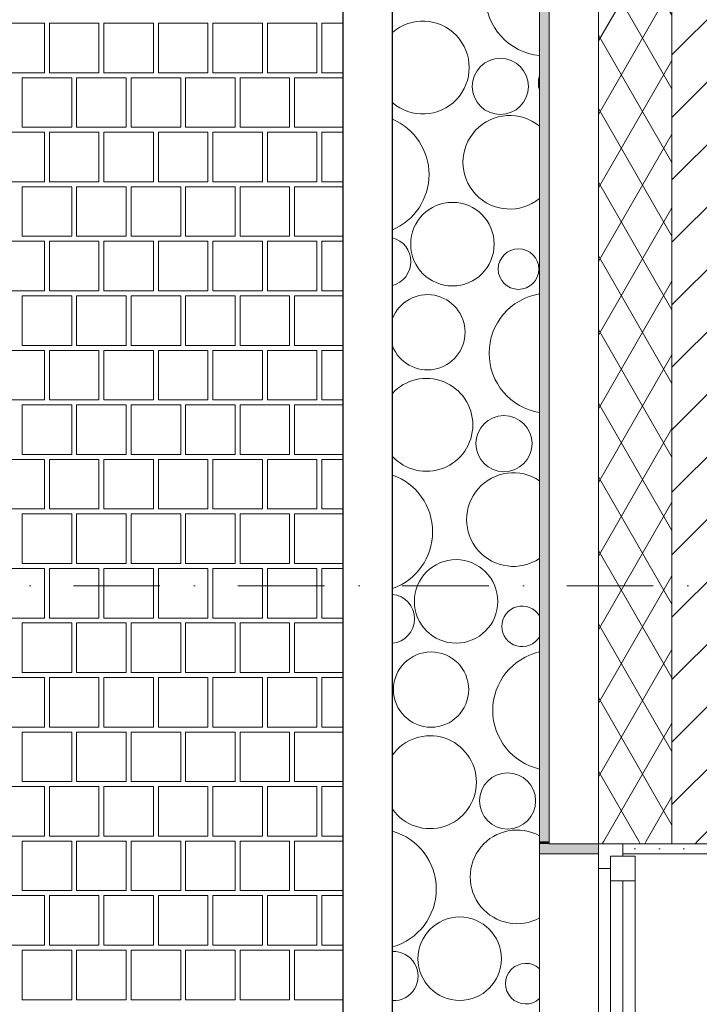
# Model space of a CAD drawing. Header units: millimetres. Extents: x -126271 to -88962, y -179170 to 5194.
# Tile 12 of 66: x -123379 to -121994, y -100819 to -98813. Entities that reach past the tile are written whole.
import ezdxf
from ezdxf.enums import TextEntityAlignment as Align

# ---------------------------------------------------------------- set-up
doc = ezdxf.new("R2010")
doc.units = ezdxf.units.MM
doc.header["$MEASUREMENT"] = 0
doc.linetypes.add('Kropki i Kreski', pattern=[335.138881, 176.388884, -88.194442, 0, -70.555556])
for name, color, linetype, lineweight in [('Nowe_0_Nr_pióra__21', 7, 'Continuous', 20), ('Nowe_2D - Rysunki i Obrazki_Nr_pióra__22', 8, 'Continuous', 25), ('Nowe_Konstrukcja - Ściany zew_Nr_pióra__21', 7, 'Continuous', 20), ('Nowe_Konstrukcja - Ściany zew_Nr_pióra__3', 7, 'Continuous', 13), ('Nowe_Okna Archicada_Nr_pióra__3', 7, 'Continuous', 13), ('Nowe_Osie_Nr_pióra__4', 8, 'Continuous', 13), ('Nowe_Wymiarowanie - Ogólne_Nr_pióra__42', 8, 'Continuous', 25), ('Nowe_Znaczniki okien Archicada_Nr_pióra__7', 7, 'Continuous', 35)]:
    doc.layers.add(name, color=color, linetype=linetype, lineweight=lineweight)
for name, color, linetype, lineweight, true_color in [('Nowe_2D - Rysunki i Obrazki_Nr_pióra__105', 7, 'Continuous', 13, 0xcccccc), ('Nowe_2D - Rysunki i Obrazki_Nr_pióra__61', 7, 'Continuous', 18, 0x6a6a6a), ('Nowe_Konstrukcja - Ściany zew_Nr_pióra__105', 7, 'Continuous', 13, 0xcccccc), ('Nowe_Konstrukcja - Ściany zew_Nr_pióra__23', 7, 'Continuous', 13, 0x858585), ('Nowe_Wymiarowanie - Ogólne_Nr_pióra__81', 7, 'Continuous', 13, 0x6a6a6a)]:
    doc.layers.add(name, color=color, linetype=linetype, lineweight=lineweight, true_color=true_color)
for name, color, linetype in [('Nowe_Konstrukcja - Ściany zew', 7, 'Continuous'), ('Nowe_Osie', 7, 'Continuous'), ('Nowe_Wymiarowanie - Ogólne', 7, 'Continuous'), ('Nowe_Znaczniki okien Archicada', 7, 'Continuous')]:
    doc.layers.add(name, color=color, linetype=linetype)
doc.styles.add('STYL_AUTOMATYCZNY_1', font='arial.ttf')
doc.dimstyles.new('STYL_AUTOMATYCZNY__2', dxfattribs={"dimtxt": 150, "dimasz": 47.5, "dimexe": 0.18, "dimexo": 0.0625, "dimgap": 0, "dimtad": 1, "dimtih": 1, "dimtoh": 1, "dimdec": 0, "dimlfac": 0.1, "dimzin": 0, "dimdsep": 46, "dimtxsty": 'STYL_AUTOMATYCZNY_1', "dimblk": 'ARROWHEAD_6', "dimblk1": 'ARROWHEAD_6', "dimblk2": 'ARROWHEAD_6', "dimcen": 0.09, "dimse1": 1, "dimse2": 1, "dimclrd": 256, "dimclre": 256, "dimclrt": 8, "dimazin": 0, "dimtfac": 1, "dimtdec": 4, "dimtmove": 2, "dimatfit": 3, "dimfxl": 0, "dimtolj": 1, "dimtzin": 0, "dimarcsym": 0})
doc.dimstyles.new('STYL_AUTOMATYCZNY__3', dxfattribs={"dimtxt": 150, "dimasz": 47.5, "dimexe": 0.18, "dimexo": 0.0625, "dimgap": 0, "dimtad": 1, "dimdec": 0, "dimlfac": 0.1, "dimzin": 0, "dimdsep": 46, "dimtxsty": 'STYL_AUTOMATYCZNY_1', "dimblk": 'ARROWHEAD_6', "dimblk1": 'ARROWHEAD_6', "dimblk2": 'ARROWHEAD_6', "dimcen": 0.09, "dimse1": 1, "dimse2": 1, "dimclrd": 256, "dimclre": 256, "dimclrt": 8, "dimazin": 0, "dimtfac": 1, "dimtdec": 4, "dimtmove": 0, "dimatfit": 3, "dimfxl": 0, "dimtolj": 1, "dimtzin": 0, "dimarcsym": 0})
pattern_1 = [(60, (0, 0), (-64.951905, 37.5), []), (120, (0, 0), (64.951905, 37.5), [])]
pattern_2 = [(45, (0, 0), (-63.63961, 63.63961), [])]

# ---------------------------------------------------------------- blocks, each defined once
blk = doc.blocks.new('*X70')
at = {"layer": 'Nowe_Konstrukcja - Ściany zew_Nr_pióra__105', "color": 254, "linetype": 'Continuous', "lineweight": 13, "true_color": 0xcccccc}
for centre, radius in [((-122399.4, -98948.8), 57.2), ((-122497, -99270.2), 85.1), ((-122362.3, -99321), 41.4), ((-122392, -99676.7), 57.2), ((-122489.6, -99998.2), 85.1), ((-122540.6, -100177.8), 76.7), ((-122384.6, -100404.7), 57.2), ((-122482.2, -100726.2), 85.1)]:
    blk.add_circle(centre, radius, dxfattribs=at)
for centre, radius, start, end in [((-122307.2, -98764.4), 122.4, 95.7493, 264.2507), ((-122557.5, -98910.5), 94.6, 229.0534, 130.9466), ((-122271.8, -98941.7), 50.1, 162.1133, 197.8867), ((-122667.2, -99128.4), 122.4, 292.9495, 67.0505), ((-122380.1, -99103.4), 95.4, 50.5647, 309.4353), ((-122631.8, -99305.7), 50.1, 284.1704, 75.8296), ((-122548, -99449.8), 76.7, 201.3183, 158.6817), ((-122299.8, -99492.4), 122.4, 99.2501, 260.7499), ((-122550.1, -99638.5), 94.6, 222.8004, 137.1996), ((-122659.8, -99856.3), 122.4, 289.2293, 70.7707), ((-122372.7, -99831.4), 95.4, 56.1177, 303.8823), ((-122624.4, -100033.6), 50.1, 275.5629, 84.4371), ((-122354.9, -100049), 41.4, 31.2093, 328.7907), ((-122292.4, -100220.3), 122.4, 102.7862, 257.2138), ((-122542.7, -100366.5), 94.6, 215.6988, 144.3012), ((-122652.4, -100584.3), 122.4, 285.5917, 74.4083), ((-122365.3, -100559.4), 95.4, 61.3296, 298.6704), ((-122617, -100761.6), 50.1, 267.0806, 92.9194), ((-122347.5, -100777), 41.4, 47.471, 312.529)]:
    blk.add_arc(centre, radius, start, end, dxfattribs=at)
blk = doc.blocks.new('Wypełnienie_2_1', base_point=(0, 0))
at = {"layer": 'Nowe_Konstrukcja - Ściany zew_Nr_pióra__105', "color": 254, "linetype": 'Continuous', "lineweight": 13, "true_color": 0xcccccc}
blk.add_blockref('*X70', (0, 0), dxfattribs=at)
blk = doc.blocks.new('*X78')
at = {"layer": 'Nowe_2D - Rysunki i Obrazki_Nr_pióra__105', "color": 254, "linetype": 'Continuous', "lineweight": 13, "true_color": 0xcccccc}
for p, q in [((-123328.8, -98820), (-123429.8, -98820)), ((-123328.8, -98921), (-123328.8, -98820)), ((-123217.7, -98820), (-123318.7, -98820)), ((-123318.7, -98820), (-123318.7, -98921)), ((-123217.7, -98921), (-123217.7, -98820)), ((-123106.6, -98820), (-123207.6, -98820)), ((-123207.6, -98820), (-123207.6, -98921)), ((-123106.6, -98921), (-123106.6, -98820)), ((-122995.5, -98820), (-123096.5, -98820)), ((-123096.5, -98820), (-123096.5, -98921)), ((-122995.5, -98921), (-122995.5, -98820)), ((-122884.4, -98820), (-122985.4, -98820)), ((-122985.4, -98820), (-122985.4, -98921)), ((-122884.4, -98921), (-122884.4, -98820)), ((-122773.3, -98820), (-122874.3, -98820)), ((-122874.3, -98820), (-122874.3, -98921)), ((-122773.3, -98921), (-122773.3, -98820)), ((-122719.5, -98820), (-122763.2, -98820)), ((-122763.2, -98820), (-122763.2, -98921)), ((-123429.8, -98921), (-123328.8, -98921)), ((-123318.7, -98921), (-123217.7, -98921)), ((-123207.6, -98921), (-123106.6, -98921)), ((-123096.5, -98921), (-122995.5, -98921)), ((-122985.4, -98921), (-122884.4, -98921)), ((-122874.3, -98921), (-122773.3, -98921)), ((-122763.2, -98921), (-122719.5, -98921)), ((-123374.3, -99032.1), (-123374.3, -98931.1)), ((-123374.3, -98931.1), (-123323.8, -98931.1)), ((-123273.3, -98931.1), (-123323.8, -98931.1)), ((-123273.3, -99032.1), (-123273.3, -98931.1)), ((-123162.2, -98931.1), (-123263.2, -98931.1)), ((-123263.2, -98931.1), (-123263.2, -99032.1)), ((-123162.2, -99032.1), (-123162.2, -98931.1)), ((-123152.1, -99032.1), (-123152.1, -98931.1)), ((-123152.1, -98931.1), (-123101.6, -98931.1)), ((-123051.1, -98931.1), (-123101.6, -98931.1)), ((-123051.1, -99032.1), (-123051.1, -98931.1)), ((-122940, -98931.1), (-123041, -98931.1)), ((-123041, -98931.1), (-123041, -99032.1)), ((-122940, -99032.1), (-122940, -98931.1)), ((-122929.9, -99032.1), (-122929.9, -98931.1)), ((-122929.9, -98931.1), (-122879.4, -98931.1)), ((-122828.9, -98931.1), (-122879.4, -98931.1)), ((-122828.9, -99032.1), (-122828.9, -98931.1)), ((-122719.5, -98931.1), (-122818.8, -98931.1)), ((-122818.8, -98931.1), (-122818.8, -99032.1)), ((-123328.8, -99042.2), (-123429.8, -99042.2)), ((-123323.8, -99032.1), (-123374.3, -99032.1)), ((-123328.8, -99143.2), (-123328.8, -99042.2)), ((-123323.8, -99032.1), (-123273.3, -99032.1)), ((-123217.7, -99042.2), (-123318.7, -99042.2)), ((-123318.7, -99042.2), (-123318.7, -99143.2)), ((-123263.2, -99032.1), (-123162.2, -99032.1)), ((-123217.7, -99143.2), (-123217.7, -99042.2)), ((-123106.6, -99042.2), (-123207.6, -99042.2)), ((-123207.6, -99042.2), (-123207.6, -99143.2)), ((-123101.6, -99032.1), (-123152.1, -99032.1)), ((-123106.6, -99143.2), (-123106.6, -99042.2)), ((-123101.6, -99032.1), (-123051.1, -99032.1)), ((-122995.5, -99042.2), (-123096.5, -99042.2)), ((-123096.5, -99042.2), (-123096.5, -99143.2)), ((-123041, -99032.1), (-122940, -99032.1)), ((-122995.5, -99143.2), (-122995.5, -99042.2)), ((-122884.4, -99042.2), (-122985.4, -99042.2)), ((-122985.4, -99042.2), (-122985.4, -99143.2)), ((-122879.4, -99032.1), (-122929.9, -99032.1)), ((-122884.4, -99143.2), (-122884.4, -99042.2)), ((-122879.4, -99032.1), (-122828.9, -99032.1)), ((-122773.3, -99042.2), (-122874.3, -99042.2)), ((-122874.3, -99042.2), (-122874.3, -99143.2)), ((-122818.8, -99032.1), (-122719.5, -99032.1)), ((-122773.3, -99143.2), (-122773.3, -99042.2)), ((-122719.5, -99042.2), (-122763.2, -99042.2)), ((-122763.2, -99042.2), (-122763.2, -99143.2)), ((-123429.8, -99143.2), (-123328.8, -99143.2)), ((-123318.7, -99143.2), (-123217.7, -99143.2)), ((-123207.6, -99143.2), (-123106.6, -99143.2)), ((-123096.5, -99143.2), (-122995.5, -99143.2)), ((-122985.4, -99143.2), (-122884.4, -99143.2)), ((-122874.3, -99143.2), (-122773.3, -99143.2)), ((-122763.2, -99143.2), (-122719.5, -99143.2)), ((-123374.3, -99254.3), (-123374.3, -99153.3)), ((-123374.3, -99153.3), (-123323.8, -99153.3)), ((-123273.3, -99153.3), (-123323.8, -99153.3)), ((-123273.3, -99254.3), (-123273.3, -99153.3)), ((-123162.2, -99153.3), (-123263.2, -99153.3)), ((-123263.2, -99153.3), (-123263.2, -99254.3)), ((-123162.2, -99254.3), (-123162.2, -99153.3)), ((-123152.1, -99254.3), (-123152.1, -99153.3)), ((-123152.1, -99153.3), (-123101.6, -99153.3)), ((-123051.1, -99153.3), (-123101.6, -99153.3)), ((-123051.1, -99254.3), (-123051.1, -99153.3)), ((-122940, -99153.3), (-123041, -99153.3)), ((-123041, -99153.3), (-123041, -99254.3)), ((-122940, -99254.3), (-122940, -99153.3)), ((-122929.9, -99254.3), (-122929.9, -99153.3)), ((-122929.9, -99153.3), (-122879.4, -99153.3)), ((-122828.9, -99153.3), (-122879.4, -99153.3)), ((-122828.9, -99254.3), (-122828.9, -99153.3)), ((-122719.5, -99153.3), (-122818.8, -99153.3)), ((-122818.8, -99153.3), (-122818.8, -99254.3)), ((-123328.8, -99264.4), (-123429.8, -99264.4)), ((-123323.8, -99254.3), (-123374.3, -99254.3)), ((-123328.8, -99365.4), (-123328.8, -99264.4)), ((-123323.8, -99254.3), (-123273.3, -99254.3)), ((-123217.7, -99264.4), (-123318.7, -99264.4)), ((-123318.7, -99264.4), (-123318.7, -99365.4)), ((-123263.2, -99254.3), (-123162.2, -99254.3)), ((-123217.7, -99365.4), (-123217.7, -99264.4)), ((-123106.6, -99264.4), (-123207.6, -99264.4)), ((-123207.6, -99264.4), (-123207.6, -99365.4)), ((-123101.6, -99254.3), (-123152.1, -99254.3)), ((-123106.6, -99365.4), (-123106.6, -99264.4)), ((-123101.6, -99254.3), (-123051.1, -99254.3)), ((-122995.5, -99264.4), (-123096.5, -99264.4)), ((-123096.5, -99264.4), (-123096.5, -99365.4)), ((-123041, -99254.3), (-122940, -99254.3)), ((-122995.5, -99365.4), (-122995.5, -99264.4)), ((-122884.4, -99264.4), (-122985.4, -99264.4)), ((-122985.4, -99264.4), (-122985.4, -99365.4)), ((-122879.4, -99254.3), (-122929.9, -99254.3)), ((-122884.4, -99365.4), (-122884.4, -99264.4)), ((-122879.4, -99254.3), (-122828.9, -99254.3)), ((-122773.3, -99264.4), (-122874.3, -99264.4)), ((-122874.3, -99264.4), (-122874.3, -99365.4)), ((-122818.8, -99254.3), (-122719.5, -99254.3)), ((-122773.3, -99365.4), (-122773.3, -99264.4)), ((-122719.5, -99264.4), (-122763.2, -99264.4)), ((-122763.2, -99264.4), (-122763.2, -99365.4)), ((-123429.8, -99365.4), (-123328.8, -99365.4)), ((-123318.7, -99365.4), (-123217.7, -99365.4)), ((-123207.6, -99365.4), (-123106.6, -99365.4)), ((-123096.5, -99365.4), (-122995.5, -99365.4)), ((-122985.4, -99365.4), (-122884.4, -99365.4)), ((-122874.3, -99365.4), (-122773.3, -99365.4)), ((-122763.2, -99365.4), (-122719.5, -99365.4)), ((-123374.3, -99476.5), (-123374.3, -99375.5)), ((-123374.3, -99375.5), (-123323.8, -99375.5)), ((-123273.3, -99375.5), (-123323.8, -99375.5)), ((-123273.3, -99476.5), (-123273.3, -99375.5)), ((-123162.2, -99375.5), (-123263.2, -99375.5)), ((-123263.2, -99375.5), (-123263.2, -99476.5)), ((-123162.2, -99476.5), (-123162.2, -99375.5)), ((-123152.1, -99476.5), (-123152.1, -99375.5)), ((-123152.1, -99375.5), (-123101.6, -99375.5)), ((-123051.1, -99375.5), (-123101.6, -99375.5)), ((-123051.1, -99476.5), (-123051.1, -99375.5)), ((-122940, -99375.5), (-123041, -99375.5)), ((-123041, -99375.5), (-123041, -99476.5)), ((-122940, -99476.5), (-122940, -99375.5)), ((-122929.9, -99476.5), (-122929.9, -99375.5)), ((-122929.9, -99375.5), (-122879.4, -99375.5)), ((-122828.9, -99375.5), (-122879.4, -99375.5)), ((-122828.9, -99476.5), (-122828.9, -99375.5)), ((-122719.5, -99375.5), (-122818.8, -99375.5)), ((-122818.8, -99375.5), (-122818.8, -99476.5)), ((-123323.8, -99476.5), (-123374.3, -99476.5)), ((-123323.8, -99476.5), (-123273.3, -99476.5)), ((-123263.2, -99476.5), (-123162.2, -99476.5)), ((-123101.6, -99476.5), (-123152.1, -99476.5)), ((-123101.6, -99476.5), (-123051.1, -99476.5)), ((-123041, -99476.5), (-122940, -99476.5)), ((-122879.4, -99476.5), (-122929.9, -99476.5)), ((-122879.4, -99476.5), (-122828.9, -99476.5)), ((-122818.8, -99476.5), (-122719.5, -99476.5)), ((-123328.8, -99486.6), (-123429.8, -99486.6)), ((-123328.8, -99587.6), (-123328.8, -99486.6)), ((-123217.7, -99486.6), (-123318.7, -99486.6)), ((-123318.7, -99486.6), (-123318.7, -99587.6)), ((-123217.7, -99587.6), (-123217.7, -99486.6)), ((-123106.6, -99486.6), (-123207.6, -99486.6)), ((-123207.6, -99486.6), (-123207.6, -99587.6)), ((-123106.6, -99587.6), (-123106.6, -99486.6)), ((-122995.5, -99486.6), (-123096.5, -99486.6)), ((-123096.5, -99486.6), (-123096.5, -99587.6)), ((-122995.5, -99587.6), (-122995.5, -99486.6)), ((-122884.4, -99486.6), (-122985.4, -99486.6)), ((-122985.4, -99486.6), (-122985.4, -99587.6)), ((-122884.4, -99587.6), (-122884.4, -99486.6)), ((-122773.3, -99486.6), (-122874.3, -99486.6)), ((-122874.3, -99486.6), (-122874.3, -99587.6)), ((-122773.3, -99587.6), (-122773.3, -99486.6)), ((-122719.5, -99486.6), (-122763.2, -99486.6)), ((-122763.2, -99486.6), (-122763.2, -99587.6)), ((-123429.8, -99587.6), (-123328.8, -99587.6)), ((-123374.3, -99698.7), (-123374.3, -99597.7)), ((-123374.3, -99597.7), (-123323.8, -99597.7)), ((-123273.3, -99597.7), (-123323.8, -99597.7)), ((-123318.7, -99587.6), (-123217.7, -99587.6)), ((-123273.3, -99698.7), (-123273.3, -99597.7)), ((-123162.2, -99597.7), (-123263.2, -99597.7)), ((-123263.2, -99597.7), (-123263.2, -99698.7)), ((-123207.6, -99587.6), (-123106.6, -99587.6)), ((-123162.2, -99698.7), (-123162.2, -99597.7)), ((-123152.1, -99698.7), (-123152.1, -99597.7)), ((-123152.1, -99597.7), (-123101.6, -99597.7)), ((-123051.1, -99597.7), (-123101.6, -99597.7)), ((-123096.5, -99587.6), (-122995.5, -99587.6)), ((-123051.1, -99698.7), (-123051.1, -99597.7)), ((-122940, -99597.7), (-123041, -99597.7)), ((-123041, -99597.7), (-123041, -99698.7)), ((-122985.4, -99587.6), (-122884.4, -99587.6)), ((-122940, -99698.7), (-122940, -99597.7)), ((-122929.9, -99698.7), (-122929.9, -99597.7)), ((-122929.9, -99597.7), (-122879.4, -99597.7)), ((-122828.9, -99597.7), (-122879.4, -99597.7)), ((-122874.3, -99587.6), (-122773.3, -99587.6)), ((-122828.9, -99698.7), (-122828.9, -99597.7)), ((-122719.5, -99597.7), (-122818.8, -99597.7)), ((-122818.8, -99597.7), (-122818.8, -99698.7)), ((-122763.2, -99587.6), (-122719.5, -99587.6)), ((-123323.8, -99698.7), (-123374.3, -99698.7)), ((-123323.8, -99698.7), (-123273.3, -99698.7)), ((-123263.2, -99698.7), (-123162.2, -99698.7)), ((-123101.6, -99698.7), (-123152.1, -99698.7)), ((-123101.6, -99698.7), (-123051.1, -99698.7)), ((-123041, -99698.7), (-122940, -99698.7)), ((-122879.4, -99698.7), (-122929.9, -99698.7)), ((-122879.4, -99698.7), (-122828.9, -99698.7)), ((-122818.8, -99698.7), (-122719.5, -99698.7)), ((-123328.8, -99708.8), (-123429.8, -99708.8)), ((-123328.8, -99809.8), (-123328.8, -99708.8)), ((-123217.7, -99708.8), (-123318.7, -99708.8)), ((-123318.7, -99708.8), (-123318.7, -99809.8)), ((-123217.7, -99809.8), (-123217.7, -99708.8)), ((-123106.6, -99708.8), (-123207.6, -99708.8)), ((-123207.6, -99708.8), (-123207.6, -99809.8)), ((-123106.6, -99809.8), (-123106.6, -99708.8)), ((-122995.5, -99708.8), (-123096.5, -99708.8)), ((-123096.5, -99708.8), (-123096.5, -99809.8)), ((-122995.5, -99809.8), (-122995.5, -99708.8)), ((-122884.4, -99708.8), (-122985.4, -99708.8)), ((-122985.4, -99708.8), (-122985.4, -99809.8)), ((-122884.4, -99809.8), (-122884.4, -99708.8)), ((-122773.3, -99708.8), (-122874.3, -99708.8)), ((-122874.3, -99708.8), (-122874.3, -99809.8)), ((-122773.3, -99809.8), (-122773.3, -99708.8)), ((-122719.5, -99708.8), (-122763.2, -99708.8)), ((-122763.2, -99708.8), (-122763.2, -99809.8)), ((-123429.8, -99809.8), (-123328.8, -99809.8)), ((-123374.3, -99920.9), (-123374.3, -99819.9)), ((-123374.3, -99819.9), (-123323.8, -99819.9)), ((-123273.3, -99819.9), (-123323.8, -99819.9)), ((-123318.7, -99809.8), (-123217.7, -99809.8)), ((-123273.3, -99920.9), (-123273.3, -99819.9)), ((-123162.2, -99819.9), (-123263.2, -99819.9)), ((-123263.2, -99819.9), (-123263.2, -99920.9)), ((-123207.6, -99809.8), (-123106.6, -99809.8)), ((-123162.2, -99920.9), (-123162.2, -99819.9)), ((-123152.1, -99920.9), (-123152.1, -99819.9)), ((-123152.1, -99819.9), (-123101.6, -99819.9)), ((-123051.1, -99819.9), (-123101.6, -99819.9)), ((-123096.5, -99809.8), (-122995.5, -99809.8)), ((-123051.1, -99920.9), (-123051.1, -99819.9)), ((-122940, -99819.9), (-123041, -99819.9)), ((-123041, -99819.9), (-123041, -99920.9)), ((-122985.4, -99809.8), (-122884.4, -99809.8)), ((-122940, -99920.9), (-122940, -99819.9)), ((-122929.9, -99920.9), (-122929.9, -99819.9)), ((-122929.9, -99819.9), (-122879.4, -99819.9)), ((-122828.9, -99819.9), (-122879.4, -99819.9)), ((-122874.3, -99809.8), (-122773.3, -99809.8)), ((-122828.9, -99920.9), (-122828.9, -99819.9)), ((-122719.5, -99819.9), (-122818.8, -99819.9)), ((-122818.8, -99819.9), (-122818.8, -99920.9)), ((-122763.2, -99809.8), (-122719.5, -99809.8)), ((-123323.8, -99920.9), (-123374.3, -99920.9)), ((-123323.8, -99920.9), (-123273.3, -99920.9)), ((-123263.2, -99920.9), (-123162.2, -99920.9)), ((-123101.6, -99920.9), (-123152.1, -99920.9)), ((-123101.6, -99920.9), (-123051.1, -99920.9)), ((-123041, -99920.9), (-122940, -99920.9)), ((-122879.4, -99920.9), (-122929.9, -99920.9)), ((-122879.4, -99920.9), (-122828.9, -99920.9)), ((-122818.8, -99920.9), (-122719.5, -99920.9)), ((-123328.8, -99931), (-123429.8, -99931)), ((-123328.8, -100032), (-123328.8, -99931)), ((-123217.7, -99931), (-123318.7, -99931)), ((-123318.7, -99931), (-123318.7, -100032)), ((-123217.7, -100032), (-123217.7, -99931)), ((-123106.6, -99931), (-123207.6, -99931)), ((-123207.6, -99931), (-123207.6, -100032)), ((-123106.6, -100032), (-123106.6, -99931)), ((-122995.5, -99931), (-123096.5, -99931)), ((-123096.5, -99931), (-123096.5, -100032)), ((-122995.5, -100032), (-122995.5, -99931)), ((-122884.4, -99931), (-122985.4, -99931)), ((-122985.4, -99931), (-122985.4, -100032)), ((-122884.4, -100032), (-122884.4, -99931)), ((-122773.3, -99931), (-122874.3, -99931)), ((-122874.3, -99931), (-122874.3, -100032)), ((-122773.3, -100032), (-122773.3, -99931)), ((-122719.5, -99931), (-122763.2, -99931)), ((-122763.2, -99931), (-122763.2, -100032)), ((-123429.8, -100032), (-123328.8, -100032)), ((-123374.3, -100143.1), (-123374.3, -100042.1)), ((-123374.3, -100042.1), (-123323.8, -100042.1)), ((-123273.3, -100042.1), (-123323.8, -100042.1)), ((-123318.7, -100032), (-123217.7, -100032)), ((-123273.3, -100143.1), (-123273.3, -100042.1)), ((-123162.2, -100042.1), (-123263.2, -100042.1)), ((-123263.2, -100042.1), (-123263.2, -100143.1)), ((-123207.6, -100032), (-123106.6, -100032)), ((-123162.2, -100143.1), (-123162.2, -100042.1)), ((-123152.1, -100143.1), (-123152.1, -100042.1)), ((-123152.1, -100042.1), (-123101.6, -100042.1)), ((-123051.1, -100042.1), (-123101.6, -100042.1)), ((-123096.5, -100032), (-122995.5, -100032)), ((-123051.1, -100143.1), (-123051.1, -100042.1)), ((-122940, -100042.1), (-123041, -100042.1)), ((-123041, -100042.1), (-123041, -100143.1)), ((-122985.4, -100032), (-122884.4, -100032)), ((-122940, -100143.1), (-122940, -100042.1)), ((-122929.9, -100143.1), (-122929.9, -100042.1)), ((-122929.9, -100042.1), (-122879.4, -100042.1)), ((-122828.9, -100042.1), (-122879.4, -100042.1)), ((-122874.3, -100032), (-122773.3, -100032)), ((-122828.9, -100143.1), (-122828.9, -100042.1)), ((-122719.5, -100042.1), (-122818.8, -100042.1)), ((-122818.8, -100042.1), (-122818.8, -100143.1)), ((-122763.2, -100032), (-122719.5, -100032)), ((-123323.8, -100143.1), (-123374.3, -100143.1)), ((-123323.8, -100143.1), (-123273.3, -100143.1)), ((-123263.2, -100143.1), (-123162.2, -100143.1)), ((-123101.6, -100143.1), (-123152.1, -100143.1)), ((-123101.6, -100143.1), (-123051.1, -100143.1)), ((-123041, -100143.1), (-122940, -100143.1)), ((-122879.4, -100143.1), (-122929.9, -100143.1)), ((-122879.4, -100143.1), (-122828.9, -100143.1)), ((-122818.8, -100143.1), (-122719.5, -100143.1)), ((-123328.8, -100153.2), (-123429.8, -100153.2)), ((-123328.8, -100254.2), (-123328.8, -100153.2)), ((-123217.7, -100153.2), (-123318.7, -100153.2)), ((-123318.7, -100153.2), (-123318.7, -100254.2)), ((-123217.7, -100254.2), (-123217.7, -100153.2)), ((-123106.6, -100153.2), (-123207.6, -100153.2)), ((-123207.6, -100153.2), (-123207.6, -100254.2)), ((-123106.6, -100254.2), (-123106.6, -100153.2)), ((-122995.5, -100153.2), (-123096.5, -100153.2)), ((-123096.5, -100153.2), (-123096.5, -100254.2)), ((-122995.5, -100254.2), (-122995.5, -100153.2)), ((-122884.4, -100153.2), (-122985.4, -100153.2)), ((-122985.4, -100153.2), (-122985.4, -100254.2)), ((-122884.4, -100254.2), (-122884.4, -100153.2)), ((-122773.3, -100153.2), (-122874.3, -100153.2)), ((-122874.3, -100153.2), (-122874.3, -100254.2)), ((-122773.3, -100254.2), (-122773.3, -100153.2)), ((-122719.5, -100153.2), (-122763.2, -100153.2)), ((-122763.2, -100153.2), (-122763.2, -100254.2)), ((-123429.8, -100254.2), (-123328.8, -100254.2)), ((-123374.3, -100365.3), (-123374.3, -100264.3)), ((-123374.3, -100264.3), (-123323.8, -100264.3)), ((-123273.3, -100264.3), (-123323.8, -100264.3)), ((-123318.7, -100254.2), (-123217.7, -100254.2)), ((-123273.3, -100365.3), (-123273.3, -100264.3)), ((-123162.2, -100264.3), (-123263.2, -100264.3)), ((-123263.2, -100264.3), (-123263.2, -100365.3)), ((-123207.6, -100254.2), (-123106.6, -100254.2)), ((-123162.2, -100365.3), (-123162.2, -100264.3)), ((-123152.1, -100365.3), (-123152.1, -100264.3)), ((-123152.1, -100264.3), (-123101.6, -100264.3)), ((-123051.1, -100264.3), (-123101.6, -100264.3)), ((-123096.5, -100254.2), (-122995.5, -100254.2)), ((-123051.1, -100365.3), (-123051.1, -100264.3)), ((-122940, -100264.3), (-123041, -100264.3)), ((-123041, -100264.3), (-123041, -100365.3)), ((-122985.4, -100254.2), (-122884.4, -100254.2)), ((-122940, -100365.3), (-122940, -100264.3)), ((-122929.9, -100365.3), (-122929.9, -100264.3)), ((-122929.9, -100264.3), (-122879.4, -100264.3)), ((-122828.9, -100264.3), (-122879.4, -100264.3)), ((-122874.3, -100254.2), (-122773.3, -100254.2)), ((-122828.9, -100365.3), (-122828.9, -100264.3)), ((-122719.5, -100264.3), (-122818.8, -100264.3)), ((-122818.8, -100264.3), (-122818.8, -100365.3)), ((-122763.2, -100254.2), (-122719.5, -100254.2)), ((-123323.8, -100365.3), (-123374.3, -100365.3)), ((-123323.8, -100365.3), (-123273.3, -100365.3)), ((-123263.2, -100365.3), (-123162.2, -100365.3)), ((-123101.6, -100365.3), (-123152.1, -100365.3)), ((-123101.6, -100365.3), (-123051.1, -100365.3)), ((-123041, -100365.3), (-122940, -100365.3)), ((-122879.4, -100365.3), (-122929.9, -100365.3)), ((-122879.4, -100365.3), (-122828.9, -100365.3)), ((-122818.8, -100365.3), (-122719.5, -100365.3)), ((-123328.8, -100375.4), (-123429.8, -100375.4)), ((-123328.8, -100476.4), (-123328.8, -100375.4)), ((-123217.7, -100375.4), (-123318.7, -100375.4)), ((-123318.7, -100375.4), (-123318.7, -100476.4)), ((-123217.7, -100476.4), (-123217.7, -100375.4)), ((-123106.6, -100375.4), (-123207.6, -100375.4)), ((-123207.6, -100375.4), (-123207.6, -100476.4)), ((-123106.6, -100476.4), (-123106.6, -100375.4)), ((-122995.5, -100375.4), (-123096.5, -100375.4)), ((-123096.5, -100375.4), (-123096.5, -100476.4)), ((-122995.5, -100476.4), (-122995.5, -100375.4)), ((-122884.4, -100375.4), (-122985.4, -100375.4)), ((-122985.4, -100375.4), (-122985.4, -100476.4)), ((-122884.4, -100476.4), (-122884.4, -100375.4)), ((-122773.3, -100375.4), (-122874.3, -100375.4)), ((-122874.3, -100375.4), (-122874.3, -100476.4)), ((-122773.3, -100476.4), (-122773.3, -100375.4)), ((-122719.5, -100375.4), (-122763.2, -100375.4)), ((-122763.2, -100375.4), (-122763.2, -100476.4)), ((-123429.8, -100476.4), (-123328.8, -100476.4)), ((-123374.3, -100587.5), (-123374.3, -100486.5)), ((-123374.3, -100486.5), (-123323.8, -100486.5)), ((-123273.3, -100486.5), (-123323.8, -100486.5)), ((-123318.7, -100476.4), (-123217.7, -100476.4)), ((-123273.3, -100587.5), (-123273.3, -100486.5)), ((-123162.2, -100486.5), (-123263.2, -100486.5)), ((-123263.2, -100486.5), (-123263.2, -100587.5)), ((-123207.6, -100476.4), (-123106.6, -100476.4)), ((-123162.2, -100587.5), (-123162.2, -100486.5)), ((-123152.1, -100587.5), (-123152.1, -100486.5)), ((-123152.1, -100486.5), (-123101.6, -100486.5)), ((-123051.1, -100486.5), (-123101.6, -100486.5)), ((-123096.5, -100476.4), (-122995.5, -100476.4)), ((-123051.1, -100587.5), (-123051.1, -100486.5)), ((-122940, -100486.5), (-123041, -100486.5)), ((-123041, -100486.5), (-123041, -100587.5)), ((-122985.4, -100476.4), (-122884.4, -100476.4)), ((-122940, -100587.5), (-122940, -100486.5)), ((-122929.9, -100587.5), (-122929.9, -100486.5)), ((-122929.9, -100486.5), (-122879.4, -100486.5)), ((-122828.9, -100486.5), (-122879.4, -100486.5)), ((-122874.3, -100476.4), (-122773.3, -100476.4)), ((-122828.9, -100587.5), (-122828.9, -100486.5)), ((-122719.5, -100486.5), (-122818.8, -100486.5)), ((-122818.8, -100486.5), (-122818.8, -100587.5)), ((-122763.2, -100476.4), (-122719.5, -100476.4)), ((-123323.8, -100587.5), (-123374.3, -100587.5)), ((-123323.8, -100587.5), (-123273.3, -100587.5)), ((-123263.2, -100587.5), (-123162.2, -100587.5)), ((-123101.6, -100587.5), (-123152.1, -100587.5)), ((-123101.6, -100587.5), (-123051.1, -100587.5)), ((-123041, -100587.5), (-122940, -100587.5)), ((-122879.4, -100587.5), (-122929.9, -100587.5)), ((-122879.4, -100587.5), (-122828.9, -100587.5)), ((-122818.8, -100587.5), (-122719.5, -100587.5)), ((-123328.8, -100597.6), (-123429.8, -100597.6)), ((-123328.8, -100698.6), (-123328.8, -100597.6)), ((-123217.7, -100597.6), (-123318.7, -100597.6)), ((-123318.7, -100597.6), (-123318.7, -100698.6)), ((-123217.7, -100698.6), (-123217.7, -100597.6)), ((-123106.6, -100597.6), (-123207.6, -100597.6)), ((-123207.6, -100597.6), (-123207.6, -100698.6)), ((-123106.6, -100698.6), (-123106.6, -100597.6)), ((-122995.5, -100597.6), (-123096.5, -100597.6)), ((-123096.5, -100597.6), (-123096.5, -100698.6)), ((-122995.5, -100698.6), (-122995.5, -100597.6)), ((-122884.4, -100597.6), (-122985.4, -100597.6)), ((-122985.4, -100597.6), (-122985.4, -100698.6)), ((-122884.4, -100698.6), (-122884.4, -100597.6)), ((-122773.3, -100597.6), (-122874.3, -100597.6)), ((-122874.3, -100597.6), (-122874.3, -100698.6)), ((-122773.3, -100698.6), (-122773.3, -100597.6)), ((-122719.5, -100597.6), (-122763.2, -100597.6)), ((-122763.2, -100597.6), (-122763.2, -100698.6)), ((-123429.8, -100698.6), (-123328.8, -100698.6)), ((-123374.3, -100809.7), (-123374.3, -100708.7)), ((-123374.3, -100708.7), (-123323.8, -100708.7)), ((-123273.3, -100708.7), (-123323.8, -100708.7)), ((-123318.7, -100698.6), (-123217.7, -100698.6)), ((-123273.3, -100809.7), (-123273.3, -100708.7)), ((-123162.2, -100708.7), (-123263.2, -100708.7)), ((-123263.2, -100708.7), (-123263.2, -100809.7)), ((-123207.6, -100698.6), (-123106.6, -100698.6)), ((-123162.2, -100809.7), (-123162.2, -100708.7)), ((-123152.1, -100809.7), (-123152.1, -100708.7)), ((-123152.1, -100708.7), (-123101.6, -100708.7)), ((-123051.1, -100708.7), (-123101.6, -100708.7)), ((-123096.5, -100698.6), (-122995.5, -100698.6)), ((-123051.1, -100809.7), (-123051.1, -100708.7)), ((-122940, -100708.7), (-123041, -100708.7)), ((-123041, -100708.7), (-123041, -100809.7)), ((-122985.4, -100698.6), (-122884.4, -100698.6)), ((-122940, -100809.7), (-122940, -100708.7)), ((-122929.9, -100809.7), (-122929.9, -100708.7)), ((-122929.9, -100708.7), (-122879.4, -100708.7)), ((-122828.9, -100708.7), (-122879.4, -100708.7)), ((-122874.3, -100698.6), (-122773.3, -100698.6)), ((-122828.9, -100809.7), (-122828.9, -100708.7)), ((-122719.5, -100708.7), (-122818.8, -100708.7)), ((-122818.8, -100708.7), (-122818.8, -100809.7)), ((-122763.2, -100698.6), (-122719.5, -100698.6)), ((-123323.8, -100809.7), (-123374.3, -100809.7)), ((-123323.8, -100809.7), (-123273.3, -100809.7)), ((-123263.2, -100809.7), (-123162.2, -100809.7)), ((-123101.6, -100809.7), (-123152.1, -100809.7)), ((-123101.6, -100809.7), (-123051.1, -100809.7)), ((-123041, -100809.7), (-122940, -100809.7)), ((-122879.4, -100809.7), (-122929.9, -100809.7)), ((-122879.4, -100809.7), (-122828.9, -100809.7)), ((-122818.8, -100809.7), (-122719.5, -100809.7))]:
    blk.add_line(p, q, dxfattribs=at)
blk = doc.blocks.new('Wypełnienie_6_1', base_point=(0, 0))
at = {"layer": 'Nowe_2D - Rysunki i Obrazki_Nr_pióra__61', "color": 251, "linetype": 'Continuous', "lineweight": 18, "true_color": 0x6a6a6a, "flags": 128}
blk.add_lwpolyline([(-122719.5, -104256.6), (-120658.6, -104256.6), (-120658.6, -103756.6), (-107467.6, -103756.6), (-107467.6, -103356.6), (-105967.6, -103356.6), (-105967.6, -103756.6), (-97100.3, -103756.6), (-97100.3, -104256.6), (-95039.5, -104256.6), (-95039.5, -102678.1), (-93589.5, -102678.1), (-93589.5, -101178.1), (-95039.5, -101178.1), (-95039.5, -90766.6), (-106019.5, -90766.6), (-106019.5, -90866.6), (-111739.5, -90866.6), (-111739.5, -90766.6), (-122719.5, -90766.6), (-122719.5, -96376.6), (-122319.5, -96376.6), (-122319.5, -97574.9), (-122719.5, -97574.9)], close=True, dxfattribs=at)
at = {"layer": 'Nowe_2D - Rysunki i Obrazki_Nr_pióra__105', "color": 254, "linetype": 'Continuous', "lineweight": 13, "true_color": 0xcccccc}
blk.add_blockref('*X78', (0, 0), dxfattribs=at)
blk = doc.blocks.new('Ściana_49_1', base_point=(-121929.5, -97574.9))
at = {"layer": 'Nowe_Konstrukcja - Ściany zew_Nr_pióra__23', "linetype": 'Continuous', "lineweight": 0, "true_color": 0xdfdfdf}
blk.add_hatch(color=254, dxfattribs=at).paths.add_polyline_path([(-122319.5, -97574.9), (-122319.5, -100487), (-122299.5, -100487), (-122299.5, -97574.9)])
at = {"layer": 'Nowe_Konstrukcja - Ściany zew_Nr_pióra__23', "linetype": 'Continuous', "lineweight": 13, "true_color": 0x858585}
h = blk.add_hatch(dxfattribs=at)
h.set_pattern_fill('Izolacja_miękka_0001', color=252, style=0, pattern_type=2)
h.set_pattern_definition(pattern_1)
h.paths.add_polyline_path([(-122199.5, -97574.9), (-122199.5, -100487), (-122049.5, -100487), (-122049.5, -97574.9)])
h = blk.add_hatch(dxfattribs=at)
h.set_pattern_fill('Bloczki_ceramiczne_0001', color=252, style=0, pattern_type=2)
h.set_pattern_definition(pattern_2)
h.paths.add_polyline_path([(-122049.5, -97986.6), (-122049.5, -100487), (-121809.5, -100487), (-121809.5, -97986.6)])
at = {"layer": 'Nowe_Konstrukcja - Ściany zew_Nr_pióra__21', "color": 7, "linetype": 'Continuous', "lineweight": 20, "flags": 128}
blk.add_lwpolyline([(-122319.5, -97574.9), (-122319.5, -100487)], dxfattribs=at)
at = {"layer": 'Nowe_Konstrukcja - Ściany zew_Nr_pióra__3', "color": 7, "linetype": 'Continuous', "lineweight": 13}
for p, q in [((-122299.5, -97574.9), (-122299.5, -100487)), ((-122199.5, -97574.9), (-122199.5, -100487)), ((-122049.5, -97986.6), (-122049.5, -100487))]:
    blk.add_line(p, q, dxfattribs=at)
blk = doc.blocks.new('Okno 27_8')
at = {"layer": 'Nowe_Okna Archicada_Nr_pióra__3', "color": 7, "linetype": 'Continuous', "lineweight": 13}
for p, q in [((-750, 360), (-730, 360)), ((-730, 0), (-730, 360)), ((750, 360), (730, 360)), ((730, 0), (730, 360)), ((-730, 310), (730, 310)), ((-725, 25), (-675, 25)), ((-725, -25), (-725, 25)), ((-675, 25), (675, 25)), ((-675, 25), (-675, -25)), ((-675, 25), (675, 25)), ((675, -25), (675, 25)), ((675, 25), (725, 25)), ((725, 25), (725, -25)), ((-750, 0), (-725, 0)), ((-750, -50), (-750, 0)), ((-750, -50), (-750, 0)), ((-725, 0), (-725, -25)), ((-675, 0), (675, 0)), ((725, -25), (725, 0)), ((725, 0), (750, 0)), ((750, -50), (750, 0)), ((750, -50), (750, 0)), ((-725, -25), (-700, -25)), ((-675, -25), (-725, -25)), ((-700, -25), (-700, -50)), ((675, -25), (-675, -25)), ((725, -25), (675, -25)), ((700, -50), (700, -25)), ((700, -25), (725, -25)), ((-700, -50), (-750, -50)), ((-730, -50), (-730, -170)), ((700, -50), (-700, -50)), ((750, -50), (700, -50)), ((730, -50), (730, -170)), ((-750, -170), (-730, -170)), ((-730, -170), (730, -170)), ((750, -170), (730, -170))]:
    blk.add_line(p, q, dxfattribs=at)
blk = doc.blocks.new('Znacznik O 27_17')
at = {"layer": 'Nowe_Znaczniki okien Archicada_Nr_pióra__7', "color": 7, "lineweight": 35, "insert": (-72.5, -1030), "char_height": 150, "attachment_point": 7, "rotation": 90, "style": 'STYL_AUTOMATYCZNY_1'}
blk.add_mtext('\\A1;{\\pql;\\pt0;\\fArial|b0|i0|c238|p0;\\W1.000000;150\\fArial|b0|i0|c238|p0;\\W1.000000;\\A1{\\H.66x;\\S^  ;}\\fArial|b0|i0|c238|p0;\\W1.000000;\\fArial|b0|i0|c238|p0;\\W1.000000;}', dxfattribs=at)
blk = doc.blocks.new('Ściana_50_1', base_point=(-121929.5, -100487))
at = {"layer": 'Nowe_Konstrukcja - Ściany zew_Nr_pióra__23', "linetype": 'Continuous', "lineweight": 0, "true_color": 0xdfdfdf}
for points in [[(-122319.5, -100487), (-122319.5, -100492.2), (-122299.5, -100492.2), (-122299.5, -100487)], [(-122319.5, -100492.2), (-122319.5, -100512.2), (-122199.5, -100512.2), (-122199.5, -100492.2), (-122299.5, -100492.2)]]:
    blk.add_hatch(color=254, dxfattribs=at).paths.add_polyline_path(points)
at = {"layer": 'Nowe_Konstrukcja - Ściany zew_Nr_pióra__23', "linetype": 'Continuous', "lineweight": 13, "true_color": 0x858585}
h = blk.add_hatch(dxfattribs=at)
h.set_pattern_fill('Izolacja_miękka_0001', color=252, style=0, pattern_type=2)
h.set_pattern_definition(pattern_1)
h.paths.add_polyline_path([(-122049.5, -100487), (-122199.5, -100487), (-122199.5, -100492.2), (-122149.5, -100492.2), (-122049.5, -100492.2)])
h = blk.add_hatch(dxfattribs=at)
h.set_pattern_fill('Bloczki_ceramiczne_0001', color=252, style=0, pattern_type=2)
h.set_pattern_definition(pattern_2)
h.paths.add_polyline_path([(-122049.5, -100492.2), (-121809.5, -100492.2), (-121809.5, -100487), (-122049.5, -100487)])
h = blk.add_hatch(dxfattribs=at)
h.set_pattern_fill('Tynk_0001', color=252, style=0, pattern_type=2)
h.set_pattern_definition([(0, (0, 0), (0, 86.60254), [0, -50]), (0, (25, 43.3), (0, 86.60254), [0, -50])])
h.paths.add_polyline_path([(-121789.5, -100512.2), (-121789.5, -100492.2), (-121809.5, -100492.2), (-122149.5, -100492.2), (-122149.5, -100512.2)])
at = {"layer": 'Nowe_Konstrukcja - Ściany zew_Nr_pióra__21', "color": 7, "linetype": 'Continuous', "lineweight": 20}
for p, q in [((-122319.5, -100492.2), (-122319.5, -100512.2)), ((-122199.5, -100492.2), (-122199.5, -100512.2)), ((-122199.5, -100492.2), (-122149.5, -100492.2)), ((-122149.5, -100492.2), (-122149.5, -100512.2)), ((-122199.5, -100512.2), (-122319.5, -100512.2)), ((-122149.5, -100512.2), (-121789.5, -100512.2))]:
    blk.add_line(p, q, dxfattribs=at)
at = {"layer": 'Nowe_Konstrukcja - Ściany zew_Nr_pióra__21', "color": 7, "linetype": 'Continuous', "lineweight": 20, "flags": 128}
blk.add_lwpolyline([(-122319.5, -100487), (-122319.5, -100492.2)], dxfattribs=at)
at = {"layer": 'Nowe_Konstrukcja - Ściany zew_Nr_pióra__3', "color": 7, "linetype": 'Continuous', "lineweight": 13}
for p, q in [((-122299.5, -100487), (-122299.5, -100492.2)), ((-122199.5, -100487), (-122199.5, -100492.2)), ((-122049.5, -100487), (-122049.5, -100492.2)), ((-122299.5, -100492.2), (-122199.5, -100492.2)), ((-121809.5, -100492.2), (-122149.5, -100492.2))]:
    blk.add_line(p, q, dxfattribs=at)
at = {"layer": 'Nowe_Okna Archicada_Nr_pióra__3', "color": 7, "linetype": 'Continuous', "lineweight": 13, "xscale": -1, "zscale": 1000, "rotation": 269.9999999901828}
blk.add_blockref('Okno 27_8', (-122149.5, -101242.2), dxfattribs=at)
at = {"layer": 'Nowe_Znaczniki okien Archicada', "color": 251, "lineweight": 13, "true_color": 0x6a6a6a, "rotation": 270}
blk.add_blockref('Znacznik O 27_17', (-121789.5, -101242.2), dxfattribs=at)
blk = doc.blocks.new('Standardowy znacznik osi_5')
at = {"layer": 'Nowe_Osie_Nr_pióra__4', "color": 8, "linetype": 'Kropki i Kreski', "lineweight": 13}
blk.add_line((1000, 0), (32849.3, 0), dxfattribs=at)
at = {"layer": 'Nowe_Osie_Nr_pióra__4', "color": 8, "lineweight": 13, "style": 'STYL_AUTOMATYCZNY_1'}
for tag, p in [('AC_MarkerText_1_0', (-250, -239.3)), ('AC_MarkerText_1_1', (34099.3, -239.3))]:
    blk.add_attdef(tag, text='', height=250, rotation=180, dxfattribs=at).set_placement(p, align=Align.TOP_CENTER)
blk = doc.blocks.new('*D293')
at = {"layer": 'Nowe_Wymiarowanie - Ogólne_Nr_pióra__81', "color": 251, "linetype": 'Continuous', "lineweight": 13, "true_color": 0x6a6a6a}
for p, q in [((-122049.5, -102592.4), (-122049.5, -102498.6)), ((-121809.5, -102592.4), (-121809.5, -102498.6)), ((-122024.5, -102520.5), (-122074.5, -102570.5)), ((-121784.5, -102520.5), (-121834.5, -102570.5)), ((-122087, -102545.5), (-122049.5, -102545.5)), ((-122049.5, -102545.5), (-121809.5, -102545.5))]:
    blk.add_line(p, q, dxfattribs=at)
blk = doc.blocks.new('ARROWHEAD_6')
at = {"color": 0, "linetype": 'Continuous', "lineweight": 0}
for p, q in [((-0.5, -0.5), (0.5, 0.5)), ((0, 0), (-1, 0))]:
    blk.add_line(p, q, dxfattribs=at)
blk = doc.blocks.new('*D370')
at = {"layer": 'Nowe_Wymiarowanie - Ogólne_Nr_pióra__81', "color": 251, "linetype": 'Continuous', "lineweight": 13, "true_color": 0x6a6a6a}
for p, q in [((-124521.5, -96401.6), (-124571.5, -96351.6)), ((-124546.5, -96376.6), (-124546.5, -97576.6)), ((-124521.5, -97601.6), (-124571.5, -97551.6)), ((-124593.4, -97576.6), (-124499.7, -97576.6)), ((-124546.5, -97576.6), (-124546.5, -100492.2))]:
    blk.add_line(p, q, dxfattribs=at)
at = {"layer": 'Nowe_Wymiarowanie - Ogólne_Nr_pióra__42', "color": 8, "lineweight": 25, "insert": (-124576.5, -97148.2), "char_height": 150, "attachment_point": 7, "rotation": 90, "style": 'STYL_AUTOMATYCZNY_1'}
blk.add_mtext('\\A1;{\\pql;\\fArial|b0|i0|c238|p0;\\W1.000000;120}', dxfattribs=at)
blk = doc.blocks.new('*D371')
at = {"layer": 'Nowe_Wymiarowanie - Ogólne_Nr_pióra__81', "color": 251, "linetype": 'Continuous', "lineweight": 13, "true_color": 0x6a6a6a}
for p, q in [((-124521.5, -97601.6), (-124571.5, -97551.6)), ((-124546.5, -97576.6), (-124546.5, -100492.2)), ((-124521.5, -100517.2), (-124571.5, -100467.2))]:
    blk.add_line(p, q, dxfattribs=at)
at = {"layer": 'Nowe_Wymiarowanie - Ogólne_Nr_pióra__42', "color": 8, "lineweight": 25, "insert": (-124567.2, -99243.8), "char_height": 150, "attachment_point": 7, "rotation": 90, "style": 'STYL_AUTOMATYCZNY_1'}
blk.add_mtext('\\A1;{\\pql;\\fArial|b0|i0|c238|p0;\\W1.000000;291\\fArial|b0|i0|c238|p0;\\W1.000000;\\A1{\\H.66x;\\S5^  ;}}', dxfattribs=at)
blk = doc.blocks.new('*D372')
at = {"layer": 'Nowe_Wymiarowanie - Ogólne_Nr_pióra__81', "color": 251, "linetype": 'Continuous', "lineweight": 13, "true_color": 0x6a6a6a}
for p, q in [((-124546.5, -97576.6), (-124546.5, -100492.2)), ((-124521.5, -100517.2), (-124571.5, -100467.2)), ((-124593.4, -100492.2), (-124499.7, -100492.2)), ((-124546.5, -100492.2), (-124546.5, -101992.2)), ((-124521.5, -102017.2), (-124571.5, -101967.2))]:
    blk.add_line(p, q, dxfattribs=at)
at = {"layer": 'Nowe_Wymiarowanie - Ogólne_Nr_pióra__42', "color": 8, "lineweight": 25, "insert": (-124576.5, -101413.8), "char_height": 150, "attachment_point": 7, "rotation": 90, "style": 'STYL_AUTOMATYCZNY_1'}
blk.add_mtext('\\A1;{\\pql;\\fArial|b0|i0|c238|p0;\\W1.000000;150}', dxfattribs=at)
blk = doc.blocks.new('*D373')
at = {"layer": 'Nowe_Wymiarowanie - Ogólne_Nr_pióra__81', "color": 251, "linetype": 'Continuous', "lineweight": 13, "true_color": 0x6a6a6a}
for p, q in [((-124546.5, -100492.2), (-124546.5, -101992.2)), ((-124521.5, -102017.2), (-124571.5, -101967.2)), ((-124593.4, -101992.2), (-124499.7, -101992.2)), ((-124546.5, -101992.2), (-124546.5, -103836.6)), ((-124571.5, -103811.6), (-124521.5, -103861.6)), ((-124593.4, -103836.6), (-124499.7, -103836.6)), ((-124546.5, -103836.6), (-124546.5, -103874.1))]:
    blk.add_line(p, q, dxfattribs=at)
at = {"layer": 'Nowe_Wymiarowanie - Ogólne_Nr_pióra__42', "color": 8, "lineweight": 25, "insert": (-124567.2, -103123.8), "char_height": 150, "attachment_point": 7, "rotation": 90, "style": 'STYL_AUTOMATYCZNY_1'}
blk.add_mtext('\\A1;{\\pql;\\fArial|b0|i0|c238|p0;\\W1.000000;184\\fArial|b0|i0|c238|p0;\\W1.000000;\\A1{\\H.66x;\\S5^  ;}}', dxfattribs=at)
blk = doc.blocks.new('*D374')
at = {"layer": 'Nowe_Wymiarowanie - Ogólne_Nr_pióra__81', "color": 251, "linetype": 'Continuous', "lineweight": 13, "true_color": 0x6a6a6a}
for p, q in [((-125357.4, -90996.6), (-125357.4, -90959.1)), ((-125332.4, -91021.6), (-125382.4, -90971.6)), ((-125310.6, -90996.6), (-125404.3, -90996.6)), ((-125357.4, -103836.6), (-125357.4, -90996.6)), ((-125382.4, -103811.6), (-125332.4, -103861.6)), ((-125310.6, -103836.6), (-125404.3, -103836.6)), ((-125357.4, -103874.1), (-125357.4, -103836.6))]:
    blk.add_line(p, q, dxfattribs=at)
at = {"layer": 'Nowe_Wymiarowanie - Ogólne_Nr_pióra__42', "color": 8, "lineweight": 25, "insert": (-125387.4, -97674), "char_height": 150, "attachment_point": 7, "rotation": 90, "style": 'STYL_AUTOMATYCZNY_1'}
blk.add_mtext('\\A1;{\\pql;\\fArial|b0|i0|c238|p0;\\W1.000000;1\xa0284}', dxfattribs=at)

msp = doc.modelspace()

# ---------------------------------------------------------------- linework, layer by layer
at = {"layer": 'Nowe_0_Nr_pióra__21', "color": 7, "linetype": 'Continuous', "lineweight": 20, "flags": 128}
msp.add_lwpolyline([(-122719.5, -97866.6), (-122719.5, -104256.6), (-120658.6, -104256.6), (-120658.6, -103756.6), (-107467.6, -103756.6)], dxfattribs=at)
at = {"layer": 'Nowe_2D - Rysunki i Obrazki_Nr_pióra__22', "color": 8, "linetype": 'Continuous', "lineweight": 25, "flags": 128}
for points in [[(-111739.5, -103756.6), (-120658.6, -103756.6), (-120658.6, -104256.6), (-122719.5, -104256.6), (-122719.5, -97574.9)], [(-107567.6, -103656.6), (-120758.6, -103656.6), (-120758.6, -104156.6), (-122619.5, -104156.6), (-122619.5, -97674.9)]]:
    msp.add_lwpolyline(points, dxfattribs=at)

# ---------------------------------------------------------------- block references
at = {"layer": 'Nowe_2D - Rysunki i Obrazki_Nr_pióra__105', "color": 254, "linetype": 'Continuous', "lineweight": 13, "true_color": 0xcccccc}
msp.add_blockref('Wypełnienie_6_1', (0, 0), dxfattribs=at)
at = {"layer": 'Nowe_Konstrukcja - Ściany zew', "color": 7, "lineweight": 20}
for name, p in [('Ściana_49_1', (-121929.5, -97574.9)), ('Ściana_50_1', (-121929.5, -100487))]:
    msp.add_blockref(name, p, dxfattribs=at)
at = {"layer": 'Nowe_Konstrukcja - Ściany zew_Nr_pióra__105', "color": 254, "linetype": 'Continuous', "lineweight": 13, "true_color": 0xcccccc}
msp.add_blockref('Wypełnienie_2_1', (0, 0), dxfattribs=at)
at = {"layer": 'Nowe_Osie', "color": 8, "linetype": 'Continuous', "lineweight": 15, "zscale": 1000, "rotation": 180}
msp.add_blockref('Standardowy znacznik osi_5', (-91921.8, -99966.6), dxfattribs=at)

# ---------------------------------------------------------------- dimensions: what is measured, and where the dimension line sits
at = {"layer": 'Nowe_Wymiarowanie - Ogólne', "color": 251, "linetype": 'Continuous', "lineweight": 13, "true_color": 0x6a6a6a}
for base, p1, p2, angle, picture, middle in [((-125357.4, -90996.6), (-121039.5, -103836.6), (-122319.5, -90996.6), 90, '*D374', (-125462.4, -97416.7)), ((-124546.5, -97576.6), (-122319.5, -96376.6), (-122319.5, -97576.6), 270, '*D370', (-124651.5, -96977)), ((-124546.5, -100492.2), (-122319.5, -97576.6), (-122149.5, -100492.2), 270, '*D371', (-124651.5, -98870.6)), ((-124546.5, -101992.2), (-122149.5, -100492.2), (-122149.5, -101992.2), 270, '*D372', (-124651.5, -101242.6)), ((-124546.5, -103836.6), (-122149.5, -101992.2), (-122319.5, -103836.6), 270, '*D373', (-124651.5, -102750.6))]:
    dim = msp.add_linear_dim(base=base, p1=p1, p2=p2, angle=angle, dimstyle='STYL_AUTOMATYCZNY__3', dxfattribs=at)
    dim.commit()
    dim.dimension.update_dxf_attribs({"geometry": picture, "text_midpoint": middle, "dimtype": 160, "text_rotation": 90})
dim = msp.add_linear_dim(base=(-121809.5, -102545.5), p1=(-122049.5, -94181.6), p2=(-121809.5, -94181.6), dimstyle='STYL_AUTOMATYCZNY__2', dxfattribs=at)
dim.commit()
dim.dimension.update_dxf_attribs({"geometry": '*D293', "text_midpoint": (-121650.4, -102445.5), "dimtype": 160})

doc.saveas('drawing.dxf')
